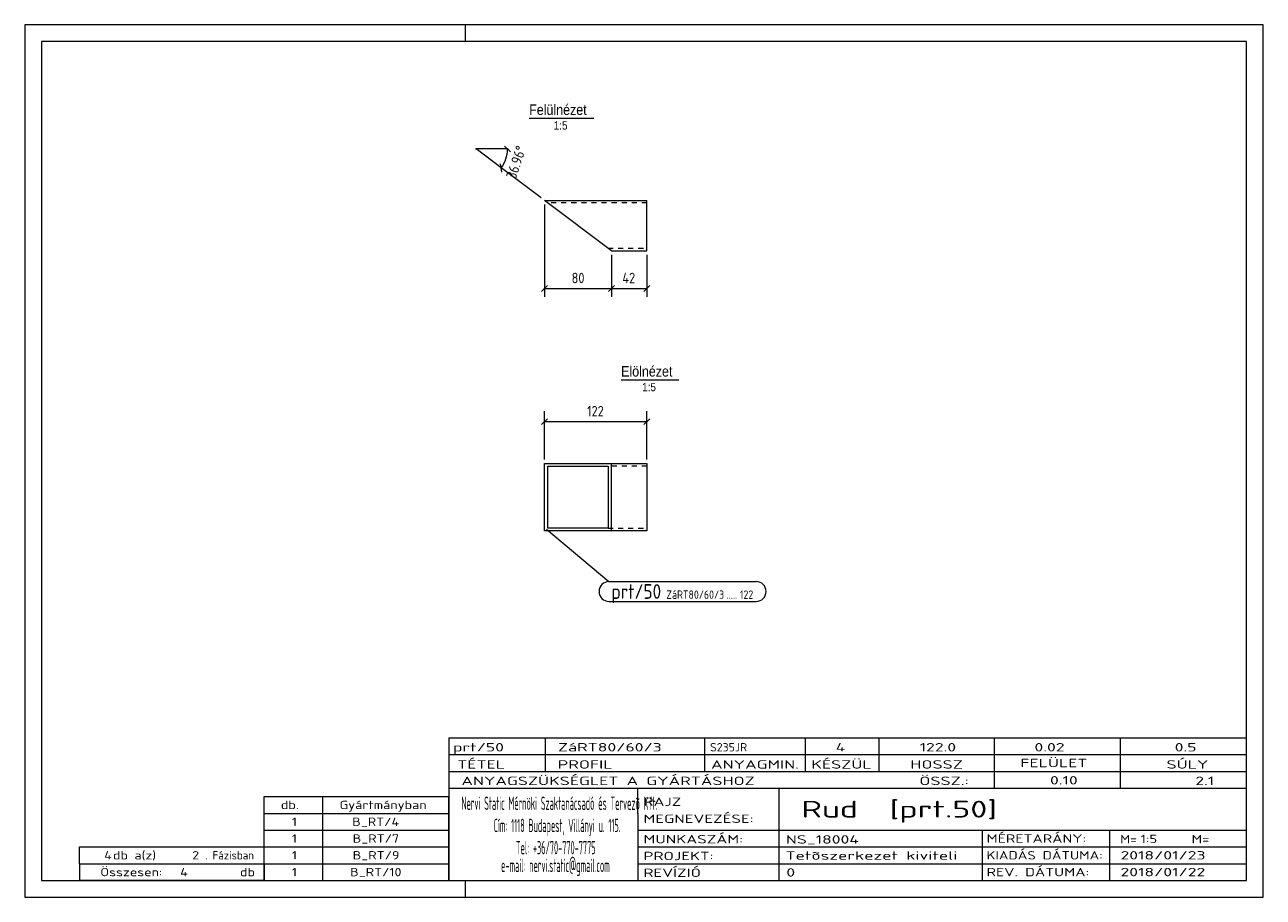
# Model space of a CAD drawing. Header units: millimetres. Extents: x 1 to 296, y 1 to 209.
import ezdxf

# ---------------------------------------------------------------- set-up
doc = ezdxf.new("R2010")
doc.units = ezdxf.units.MM
doc.header["$LTSCALE"] = 0.6
doc.linetypes.add('XKITLINE00', pattern=[0])
doc.linetypes.add('XKITLINE02', pattern=[4, 2, -2])
for name, color, linetype, lineweight in [('DrawingSheet', 5, 'Continuous', 0), ('OtherObjectType', 1, 'Continuous', 0), ('Part', 2, 'Continuous', 0), ('PartMark', 3, 'Continuous', 0), ('Z-DIMENSIONS', 1, 'Continuous', 0)]:
    doc.layers.add(name, color=color, linetype=linetype, lineweight=lineweight)
doc.styles.add('ARIAL', font='ARIAL.TTF')
doc.styles.add('ISOCPEUR', font='ISOCPEUR.TTF')

msp = doc.modelspace()

# ---------------------------------------------------------------- linework, layer by layer
at = {"layer": 'DrawingSheet', "color": 2, "linetype": 'XKITLINE00', "lineweight": 0}
for p, q in [((296, 209), (1, 209)), ((1, 209), (1, 1)), ((106, 205), (106, 209)), ((296, 1), (296, 209)), ((106, 1), (106, 5)), ((1, 1), (296, 1))]:
    msp.add_line(p, q, dxfattribs=at)
at = {"layer": 'DrawingSheet', "color": 3, "linetype": 'XKITLINE00', "lineweight": 0}
for p, q in [((292, 205), (5, 205)), ((5, 205), (5, 5)), ((292, 5), (292, 205)), ((5, 5), (292, 5))]:
    msp.add_line(p, q, dxfattribs=at)
at = {"layer": 'OtherObjectType', "color": 6, "linetype": 'XKITLINE00', "lineweight": 0}
for p, q in [((121.15, 186.75), (136.54, 186.75)), ((143.05, 124.38), (156.76, 124.38))]:
    msp.add_line(p, q, dxfattribs=at)
at = {"layer": 'OtherObjectType', "color": 7, "linetype": 'XKITLINE00', "lineweight": 0}
for p, q in [((102, 39), (292, 39)), ((102, 39), (102, 35)), ((102, 39), (292, 39)), ((125, 35), (125, 39)), ((163, 35), (163, 39)), ((187, 35), (187, 39)), ((204.5, 35), (204.5, 39)), ((232, 35), (232, 39)), ((262, 35), (262, 39)), ((292, 35), (292, 39)), ((102, 35), (292, 35)), ((102, 35), (102, 5)), ((102, 35), (292, 35)), ((125, 31), (125, 35)), ((163, 31), (163, 35)), ((187, 31), (187, 35)), ((204.5, 31), (204.5, 35)), ((232, 31), (232, 35)), ((262, 31), (262, 35)), ((292, 31), (292, 35)), ((102, 31), (292, 31)), ((232, 27), (232, 31)), ((262, 27), (262, 31)), ((292, 27), (292, 31)), ((102, 27), (292, 27)), ((147, 21), (147, 27)), ((180.7, 17), (180.7, 27)), ((292, 21), (292, 27)), ((58, 25), (102, 25)), ((58, 21), (58, 25)), ((72, 21), (72, 25)), ((102, 21), (102, 25)), ((58, 21), (102, 21)), ((58, 17), (58, 21)), ((72, 17), (72, 21)), ((102, 17), (102, 21)), ((147, 21), (147, 5)), ((292, 17), (292, 21)), ((58, 17), (102, 17)), ((58, 13), (58, 17)), ((72, 13), (72, 17)), ((102, 13), (102, 17)), ((147, 17), (292, 17)), ((180.7, 5), (180.7, 17)), ((229.16, 13), (229.16, 17)), ((259.5, 5), (259.5, 17)), ((292, 13), (292, 17)), ((14, 9), (14, 13)), ((14, 13), (58, 13)), ((14, 13), (58, 13)), ((58, 9), (58, 13)), ((58, 13), (102, 13)), ((58, 9), (58, 13)), ((72, 9), (72, 13)), ((102, 9), (102, 13)), ((147, 13), (292, 13)), ((229.16, 5), (229.16, 13)), ((292, 9), (292, 13)), ((14, 9), (58, 9)), ((14, 9), (14, 5)), ((14, 9), (58, 9)), ((58, 9), (58, 5)), ((58, 9), (102, 9)), ((58, 5), (58, 9)), ((72, 5), (72, 9)), ((102, 5), (102, 9)), ((147, 9), (292, 9)), ((292, 5), (292, 9)), ((58, 5), (14, 5)), ((58, 5), (102, 5)), ((102, 5), (292, 5)), ((139.5, 5), (292, 5))]:
    msp.add_line(p, q, dxfattribs=at)
at = {"layer": 'Part', "color": 2, "linetype": 'XKITLINE00', "lineweight": 0}
for p, q in [((140.74, 155.13), (124.79, 167.13)), ((124.79, 167.13), (149.19, 167.13)), ((149.19, 155.13), (149.19, 167.13)), ((140.74, 155.13), (149.19, 155.13)), ((124.79, 88.38), (124.79, 104.38)), ((124.79, 104.38), (149.19, 104.38)), ((125.59, 88.98), (125.59, 103.78)), ((125.59, 103.78), (139.95, 103.78)), ((139.95, 103.78), (139.95, 88.98)), ((140.74, 88.38), (140.74, 104.38)), ((149.19, 104.38), (149.19, 88.38)), ((139.95, 88.98), (125.59, 88.98)), ((149.19, 88.38), (124.79, 88.38))]:
    msp.add_line(p, q, dxfattribs=at)
at = {"layer": 'Part', "color": 7, "linetype": 'XKITLINE02', "lineweight": 0}
for p, q in [((149.19, 166.53), (125.59, 166.53)), ((139.95, 155.73), (149.19, 155.73)), ((149.19, 103.78), (139.95, 103.78)), ((139.95, 88.98), (149.19, 88.98))]:
    msp.add_line(p, q, dxfattribs=at)
at = {"layer": 'PartMark', "color": 7, "linetype": 'XKITLINE00', "lineweight": 0}
for p, q in [((125.29, 88.74), (140.14, 76.24)), ((140.14, 76.24), (175.22, 76.24)), ((140.14, 71.54), (175.22, 71.54))]:
    msp.add_line(p, q, dxfattribs=at)
for centre, start, end in [((140.14, 73.89), 90, 270), ((175.22, 73.89), 270, 90)]:
    msp.add_arc(centre, 2.35, start, end, dxfattribs=at)
at = {"layer": 'Z-DIMENSIONS', "color": 7, "linetype": 'XKITLINE00', "lineweight": 0}
for p, q in [((116.71, 178.68), (115.29, 180.09)), ((116, 179.39), (108.5, 179.39)), ((114.49, 174.88), (108.5, 179.39)), ((114.63, 173.89), (114.35, 175.87)), ((124, 167.73), (114.49, 174.88)), ((124.79, 166.13), (124.79, 144.13)), ((140.74, 154.13), (140.74, 144.13)), ((140.74, 154.13), (140.74, 144.13)), ((149.19, 154.13), (149.19, 144.13)), ((125.5, 146.83), (124.09, 145.42)), ((124.79, 146.13), (140.74, 146.13)), ((141.45, 146.83), (140.04, 145.42)), ((141.45, 146.83), (140.04, 145.42)), ((140.74, 146.13), (149.19, 146.13)), ((149.9, 146.83), (148.48, 145.42)), ((125.5, 115.08), (124.09, 113.67)), ((124.79, 105.38), (124.79, 116.88)), ((149.9, 115.08), (148.48, 113.67)), ((149.19, 105.38), (149.19, 116.88)), ((124.79, 114.38), (149.19, 114.38))]:
    msp.add_line(p, q, dxfattribs=at)
msp.add_arc((108.5, 179.39), 7.5, 323.0401, 360, dxfattribs=at)
at = {"layer": 'Z-DIMENSIONS', "color": 7}
for p in [(108.5, 179.39), (116, 179.39), (114.49, 174.88)]:
    msp.add_point(p, dxfattribs=at)
at = {"layer": 'Z-DIMENSIONS', "color": 3}
for p in [(124.79, 146.13), (140.74, 146.13), (140.74, 146.13), (149.19, 146.13), (124.79, 114.38), (149.19, 114.38)]:
    msp.add_point(p, dxfattribs=at)

# ---------------------------------------------------------------- texts
at = {"layer": 'OtherObjectType', "color": 6, "style": 'ARIAL', "width": 0.85}
for s, height, p in [('Felülnézet', 2.5, (121.15, 187.5)), ('1:5', 2, (126.99, 184)), ('Elölnézet', 2.5, (143.05, 125.13)), ('1:5', 2, (148.05, 121.63))]:
    msp.add_text(s, height=height, dxfattribs=at).set_placement(p)
at = {"layer": 'OtherObjectType', "color": 7, "style": 'ISOCPEUR'}
for s, height, width, p in [('prt/50', 2, 1.525501, (103, 35.76)), ('ZáRT80/60/3', 2, 1.525501, (128, 35.76)), ('S235JR', 2, 1.02, (164.22, 35.76)), ('4', 2, 1.525501, (194.16, 35.76)), ('122.0', 2, 1.525501, (214.16, 35.76)), ('0.02', 2, 1.525501, (241.51, 35.76)), ('0.5', 2, 1.525501, (274.91, 35.76)), ('TÉTEL', 2, 1.525501, (104, 31.66)), ('PROFIL', 2, 1.525501, (127.96, 31.66)), ('ANYAGMIN.', 2, 1.525501, (164.47, 31.66)), ('KÉSZÜL', 2, 1.525501, (188.37, 31.66)), ('HOSSZ', 2, 1.525501, (211.96, 31.66)), ('FELÜLET', 2, 1.525501, (238.13, 32)), ('SÚLY', 2, 1.525501, (272.96, 31.66)), ('ANYAGSZÜKSÉGLET A GYÁRTÁSHOZ', 2, 1.525501, (105, 27.75)), ('ÖSSZ.:', 2, 1.525501, (214.1, 27.75)), ('0.10', 2, 1.525501, (245.21, 27.88)), ('2.1', 2, 1.525501, (279.83, 27.75)), ('db.', 2, 1.211571, (62, 22)), ('Gyártmányban', 2, 1.211571, (76, 22)), ('Nervi Static Mérnöki\xa0Szaktanácsadó\xa0és\xa0Tervezõ Kft.', 3.1765, 0.403093, (105, 21.82)), ('RAJZ', 2, 1.445, (148.38, 22.78)), ('Rud  [prt.50]', 4, 1.474651, (186, 20)), ('MEGNEVEZÉSE:', 2, 1.445, (148.38, 18.72)), ('1', 2, 1.211571, (64.63, 18)), ('B_RT/4', 2, 1.211571, (78.98, 18)), ('Cím:\xa01118 Budapest, Villányi u. 115.', 3.1765, 0.403093, (112.69, 16.53)), ('1', 2, 1.211571, (64.63, 14)), ('B_RT/7', 2, 1.211571, (79.1, 14)), ('MUNKASZÁM:', 2, 1.445, (148.38, 13.84)), ('NS_18004', 2, 1.525501, (182.28, 13.78)), ('MÉRETARÁNY:', 2, 1.36, (230.1, 14)), ('M=', 2, 1.211571, (261.91, 13.84)), ('1:5', 2, 1.275, (266.79, 13.9)), ('M=', 2, 1.275, (278.95, 13.87)), ('4', 2, 1.211571, (19.9, 10)), ('db a(z)', 2, 1.211571, (22, 10)), ('2', 2, 1.211571, (40.86, 10)), ('. Fázisban', 2, 0.935, (44, 10)), ('1', 2, 1.211571, (64.63, 10)), ('B_RT/9', 2, 1.211571, (79.1, 10)), ('Tel:\xa0+36/70-770-7775', 3.1765, 0.403093, (117.97, 11.24)), ('PROJEKT:', 2, 1.445, (148.38, 9.84)), ('Tetõszerkezet kiviteli ', 2, 1.525501, (182.2, 9.94)), ('KIADÁS DÁTUMA:', 2, 1.275, (230.1, 10)), ('2018/01/23', 2, 1.525501, (262, 10)), ('e-mail:\xa0nervi.static@gmail.com', 3.1765, 0.403093, (114.45, 7)), ('Összesen:            db', 2, 1.211571, (19, 6)), ('4', 2, 1.211571, (38.02, 6)), ('1', 2, 1.211571, (64.63, 6)), ('B_RT/10', 2, 1.211571, (78.49, 6)), ('REVÍZIÓ', 2, 1.445, (148.38, 5.84)), ('0', 2, 1.525501, (182.41, 5.92)), ('REV. DÁTUMA:', 2, 1.36, (230.1, 6)), ('2018/01/22', 2, 1.525501, (262, 6))]:
    msp.add_text(s, height=height, dxfattribs=dict(at, width=width)).set_placement(p)
at = {"layer": 'PartMark', "color": 3, "style": 'ISOCPEUR', "width": 0.85}
msp.add_text('prt/50', height=3.5, dxfattribs=at).set_placement((140.74, 72.14))
at = {"layer": 'PartMark', "color": 4, "style": 'ISOCPEUR', "width": 0.85}
for s, p in [('ZáRT80/60/3', (153.82, 72.14)), ('122', (171.35, 72.14)), ('.....', (168.17, 72.14))]:
    msp.add_text(s, height=2, dxfattribs=at).set_placement(p)
at = {"layer": 'Z-DIMENSIONS', "color": 3, "style": 'ISOCPEUR', "width": 0.85}
msp.add_text('36.96°', height=2.5, rotation=71.5223, dxfattribs=at).set_placement((117.96, 172.04))
for s, p in [('80', (131.26, 147.38)), ('42', (143.35, 147.38)), ('122', (134.95, 115.63))]:
    msp.add_text(s, height=2.5, dxfattribs=at).set_placement(p)

doc.saveas('drawing.dxf')
